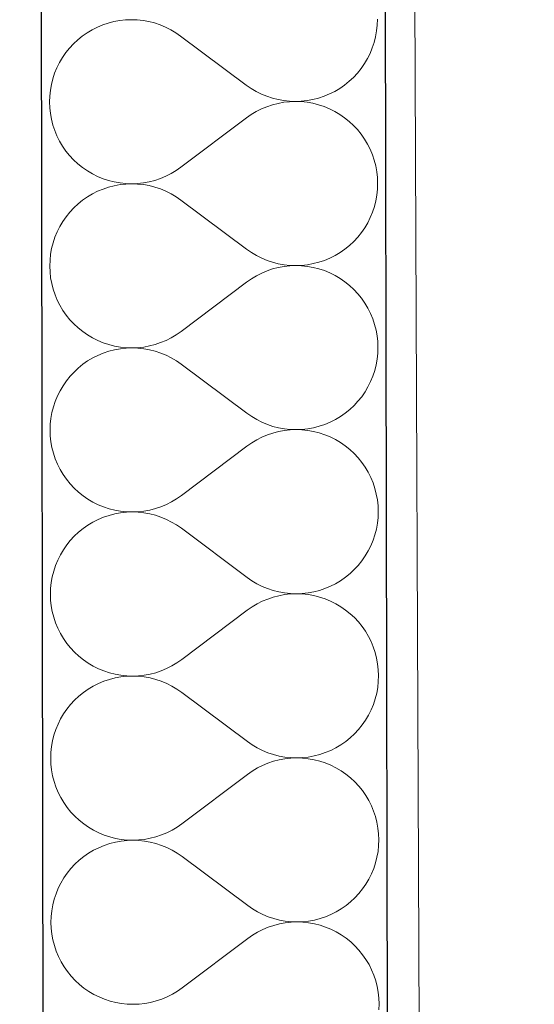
# Model space of a CAD drawing. Header units: millimetres. Extents: x -23738 to 4435, y -2716 to 20653.
# Tile 136 of 160: x -11148 to -10909, y 12742 to 13199. Entities that reach past the tile are written whole.
import ezdxf

# ---------------------------------------------------------------- set-up
doc = ezdxf.new("R2010")
doc.units = ezdxf.units.MM
doc.header["$MEASUREMENT"] = 0
doc.linetypes.add('Wipeout_Contour', pattern=[1000, 0, -1000])
for name, color, linetype in [('9._POHLED ZÁPADNÍ_2_Konstrukce - nosné', 7, 'Continuous'), ('9._POHLED ZÁPADNÍ_2_Nové_Konstrukce - nosné', 7, 'Continuous'), ('9._POHLED ZÁPADNÍ_2_Nové_Výplně - Povrchové', 7, 'Continuous'), ('9._POHLED ZÁPADNÍ_2_Nové_Výplně – Řezové', 7, 'Continuous'), ('9._POHLED ZÁPADNÍ_2_Výplně - Povrchové', 7, 'Continuous'), ('9._POHLED ZÁPADNÍ_2_VÝTAH VAR 1', 7, 'Continuous')]:
    doc.layers.add(name, color=color, linetype=linetype)

# ---------------------------------------------------------------- blocks, each defined once
blk = doc.blocks.new('*X21', base_point=(-24533.14, -6254.22))
at = {"layer": '9._POHLED ZÁPADNÍ_2_Nové_Výplně – Řezové', "color": 21, "linetype": 'Continuous', "lineweight": 20, "true_color": 0xffaaaa}
for p, q in [((-11106.93, 13197.84), (-11109.51, 13196.98)), ((-11104.29, 13198.52), (-11106.93, 13197.84)), ((-11101.61, 13199), (-11104.29, 13198.52)), ((-11098.91, 13199.3), (-11101.61, 13199)), ((-11096.19, 13199.4), (-11098.91, 13199.3)), ((-11093.47, 13199.3), (-11096.19, 13199.4)), ((-11090.77, 13199.02), (-11093.47, 13199.3)), ((-11088.09, 13198.54), (-11090.77, 13199.02)), ((-11085.45, 13197.87), (-11088.09, 13198.54)), ((-11082.87, 13197.01), (-11085.45, 13197.87)), ((-10982.02, 13196.88), (-10981.93, 13199.6)), ((-11116.79, 13193.32), (-11119.02, 13191.77)), ((-11114.45, 13194.71), (-11116.79, 13193.32)), ((-11112.02, 13195.93), (-11114.45, 13194.71)), ((-11109.51, 13196.98), (-11112.02, 13195.93)), ((-11080.35, 13195.97), (-11082.87, 13197.01)), ((-11077.92, 13194.75), (-11080.35, 13195.97)), ((-11075.58, 13193.37), (-11077.92, 13194.75)), ((-11073.34, 13191.82), (-11075.58, 13193.37)), ((-10982.79, 13191.5), (-10982.31, 13194.18)), ((-10982.31, 13194.18), (-10982.02, 13196.88)), ((-11121.14, 13190.06), (-11123.12, 13188.2)), ((-11119.02, 13191.77), (-11121.14, 13190.06)), ((-11042.83, 13169.02), (-11073.34, 13191.82)), ((-10984.31, 13186.28), (-10983.45, 13188.86)), ((-10983.45, 13188.86), (-10982.79, 13191.5)), ((-11126.68, 13184.09), (-11128.23, 13181.85)), ((-11124.97, 13186.21), (-11126.68, 13184.09)), ((-11123.12, 13188.2), (-11124.97, 13186.21)), ((-10985.35, 13183.76), (-10984.31, 13186.28)), ((-11129.61, 13179.51), (-11130.82, 13177.07)), ((-11128.23, 13181.85), (-11129.61, 13179.51)), ((-10987.94, 13178.99), (-10986.56, 13181.33)), ((-10986.56, 13181.33), (-10985.35, 13183.76)), ((-11130.82, 13177.07), (-11131.86, 13174.56)), ((-10991.2, 13174.63), (-10989.49, 13176.75)), ((-10989.49, 13176.75), (-10987.94, 13178.99)), ((-11132.72, 13171.97), (-11133.39, 13169.34)), ((-11131.86, 13174.56), (-11132.72, 13171.97)), ((-10997.15, 13169.07), (-10995.04, 13170.78)), ((-10995.04, 13170.78), (-10993.05, 13172.63)), ((-10993.05, 13172.63), (-10991.2, 13174.63)), ((-11133.86, 13166.66), (-11134.15, 13163.95)), ((-11133.39, 13169.34), (-11133.86, 13166.66)), ((-11042.83, 13169.02), (-11040.59, 13167.47)), ((-11040.59, 13167.47), (-11038.25, 13166.08)), ((-11038.25, 13166.08), (-11035.82, 13164.86)), ((-11004.15, 13164.9), (-11001.72, 13166.12)), ((-11001.72, 13166.12), (-10999.38, 13167.51)), ((-10999.38, 13167.51), (-10997.15, 13169.07)), ((-11134.15, 13163.95), (-11134.24, 13161.23)), ((-11134.24, 13161.23), (-11134.14, 13158.52)), ((-11035.82, 13164.86), (-11033.3, 13163.83)), ((-11033.3, 13163.83), (-11030.72, 13162.97)), ((-11030.72, 13162.97), (-11028.08, 13162.3)), ((-11028.08, 13162.3), (-11025.41, 13161.82)), ((-11025.41, 13161.82), (-11022.7, 13161.53)), ((-11022.7, 13161.33), (-11025.4, 13161.04)), ((-11022.7, 13161.53), (-11019.98, 13161.44)), ((-11019.98, 13161.44), (-11022.7, 13161.33)), ((-11019.98, 13161.44), (-11017.26, 13161.54)), ((-11017.26, 13161.35), (-11019.98, 13161.44)), ((-11017.26, 13161.54), (-11014.56, 13161.83)), ((-11014.56, 13161.06), (-11017.26, 13161.35)), ((-11014.56, 13161.83), (-11011.88, 13162.32)), ((-11011.88, 13162.32), (-11009.25, 13162.99)), ((-11009.25, 13162.99), (-11006.67, 13163.86)), ((-11006.67, 13163.86), (-11004.15, 13164.9)), ((-11134.14, 13158.52), (-11133.84, 13155.81)), ((-11038.23, 13156.73), (-11040.57, 13155.34)), ((-11035.8, 13157.95), (-11038.23, 13156.73)), ((-11033.29, 13159), (-11035.8, 13157.95)), ((-11030.71, 13159.87), (-11033.29, 13159)), ((-11028.08, 13160.55), (-11030.71, 13159.87)), ((-11025.4, 13161.04), (-11028.08, 13160.55)), ((-11011.88, 13160.59), (-11014.56, 13161.06)), ((-11009.24, 13159.92), (-11011.88, 13160.59)), ((-11006.66, 13159.07), (-11009.24, 13159.92)), ((-11004.14, 13158.03), (-11006.66, 13159.07)), ((-11001.71, 13156.82), (-11004.14, 13158.03)), ((-10999.36, 13155.43), (-11001.71, 13156.82)), ((-11133.84, 13155.81), (-11133.36, 13153.14)), ((-11133.36, 13153.14), (-11132.68, 13150.5)), ((-11042.8, 13153.78), (-11073.24, 13130.87)), ((-11040.57, 13155.34), (-11042.8, 13153.78)), ((-10997.13, 13153.89), (-10999.36, 13155.43)), ((-10995, 13152.19), (-10997.13, 13153.89)), ((-10993.01, 13150.34), (-10995, 13152.19)), ((-11132.68, 13150.5), (-11131.81, 13147.92)), ((-11131.81, 13147.92), (-11130.77, 13145.41)), ((-10991.15, 13148.35), (-10993.01, 13150.34)), ((-10989.44, 13146.23), (-10991.15, 13148.35)), ((-11130.77, 13145.41), (-11129.55, 13142.98)), ((-11129.55, 13142.98), (-11128.15, 13140.64)), ((-10987.88, 13144), (-10989.44, 13146.23)), ((-10986.49, 13141.67), (-10987.88, 13144)), ((-11128.15, 13140.64), (-11126.6, 13138.41)), ((-11126.6, 13138.41), (-11124.89, 13136.3)), ((-10985.27, 13139.24), (-10986.49, 13141.67)), ((-10984.22, 13136.72), (-10985.27, 13139.24)), ((-11124.89, 13136.3), (-11123.03, 13134.31)), ((-11123.03, 13134.31), (-11121.03, 13132.46)), ((-10983.36, 13134.14), (-10984.22, 13136.72)), ((-10982.68, 13131.51), (-10983.36, 13134.14)), ((-11121.03, 13132.46), (-11118.91, 13130.76)), ((-11118.91, 13130.76), (-11116.67, 13129.21)), ((-11116.67, 13129.21), (-11114.33, 13127.83)), ((-11077.8, 13127.91), (-11075.47, 13129.31)), ((-11075.47, 13129.31), (-11073.24, 13130.87)), ((-10982.19, 13128.83), (-10982.68, 13131.51)), ((-11114.33, 13127.83), (-11111.89, 13126.61)), ((-11111.89, 13126.61), (-11109.38, 13125.58)), ((-11109.38, 13125.58), (-11106.8, 13124.73)), ((-11106.8, 13124.73), (-11104.16, 13124.06)), ((-11087.96, 13124.1), (-11085.32, 13124.78)), ((-11085.32, 13124.78), (-11082.74, 13125.64)), ((-11082.74, 13125.64), (-11080.23, 13126.69)), ((-11080.23, 13126.69), (-11077.8, 13127.91)), ((-10981.9, 13126.13), (-10982.19, 13128.83)), ((-10981.79, 13123.41), (-10981.9, 13126.13)), ((-11109.37, 13120.79), (-11111.88, 13119.74)), ((-11106.79, 13121.65), (-11109.37, 13120.79)), ((-11104.16, 13122.33), (-11106.79, 13121.65)), ((-11104.16, 13124.06), (-11101.48, 13123.58)), ((-11101.48, 13122.81), (-11104.16, 13122.33)), ((-11101.48, 13123.58), (-11098.77, 13123.3)), ((-11098.77, 13123.11), (-11101.48, 13122.81)), ((-11098.77, 13123.3), (-11096.06, 13123.21)), ((-11096.06, 13123.21), (-11098.77, 13123.11)), ((-11096.06, 13123.21), (-11093.34, 13123.31)), ((-11093.34, 13123.11), (-11096.06, 13123.21)), ((-11093.34, 13123.31), (-11090.63, 13123.61)), ((-11090.63, 13122.83), (-11093.34, 13123.11)), ((-11090.63, 13123.61), (-11087.96, 13124.1)), ((-11087.95, 13122.35), (-11090.63, 13122.83)), ((-11085.32, 13121.68), (-11087.95, 13122.35)), ((-11082.73, 13120.82), (-11085.32, 13121.68)), ((-11080.22, 13119.78), (-11082.73, 13120.82)), ((-10982.17, 13117.99), (-10981.89, 13120.69)), ((-10981.89, 13120.69), (-10981.79, 13123.41)), ((-11118.88, 13115.58), (-11121, 13113.87)), ((-11116.65, 13117.13), (-11118.88, 13115.58)), ((-11114.31, 13118.52), (-11116.65, 13117.13)), ((-11111.88, 13119.74), (-11114.31, 13118.52)), ((-11077.79, 13118.56), (-11080.22, 13119.78)), ((-11075.44, 13117.18), (-11077.79, 13118.56)), ((-11073.21, 13115.63), (-11075.44, 13117.18)), ((-11042.69, 13092.83), (-11073.21, 13115.63)), ((-10982.65, 13115.31), (-10982.17, 13117.99)), ((-11122.99, 13112.01), (-11124.84, 13110.02)), ((-11121, 13113.87), (-11122.99, 13112.01)), ((-10984.17, 13110.09), (-10983.32, 13112.67)), ((-10983.32, 13112.67), (-10982.65, 13115.31)), ((-11126.54, 13107.9), (-11128.09, 13105.66)), ((-11124.84, 13110.02), (-11126.54, 13107.9)), ((-10986.43, 13105.14), (-10985.21, 13107.57)), ((-10985.21, 13107.57), (-10984.17, 13110.09)), ((-11129.48, 13103.32), (-11130.69, 13100.88)), ((-11128.09, 13105.66), (-11129.48, 13103.32)), ((-10989.36, 13100.56), (-10987.81, 13102.8)), ((-10987.81, 13102.8), (-10986.43, 13105.14)), ((-11131.73, 13098.37), (-11132.58, 13095.78)), ((-11130.69, 13100.88), (-11131.73, 13098.37)), ((-10992.91, 13096.44), (-10991.06, 13098.44)), ((-10991.06, 13098.44), (-10989.36, 13100.56)), ((-11133.25, 13093.15), (-11133.73, 13090.47)), ((-11132.58, 13095.78), (-11133.25, 13093.15)), ((-11042.69, 13092.83), (-11040.46, 13091.28)), ((-10999.25, 13091.32), (-10997.02, 13092.88)), ((-10997.02, 13092.88), (-10994.9, 13094.59)), ((-10994.9, 13094.59), (-10992.91, 13096.44)), ((-11133.73, 13090.47), (-11134.01, 13087.76)), ((-11040.46, 13091.28), (-11038.12, 13089.89)), ((-11038.12, 13089.89), (-11035.68, 13088.67)), ((-11035.68, 13088.67), (-11033.17, 13087.64)), ((-11006.53, 13087.67), (-11004.02, 13088.71)), ((-11004.02, 13088.71), (-11001.59, 13089.93)), ((-11001.59, 13089.93), (-10999.25, 13091.32)), ((-11134.01, 13087.76), (-11134.11, 13085.04)), ((-11134.11, 13085.04), (-11134.01, 13082.33)), ((-11033.17, 13087.64), (-11030.58, 13086.78)), ((-11030.58, 13083.68), (-11033.16, 13082.81)), ((-11030.58, 13086.78), (-11027.95, 13086.11)), ((-11027.94, 13084.36), (-11030.58, 13083.68)), ((-11027.95, 13086.11), (-11025.27, 13085.63)), ((-11025.27, 13084.85), (-11027.94, 13084.36)), ((-11025.27, 13085.63), (-11022.56, 13085.34)), ((-11022.56, 13085.14), (-11025.27, 13084.85)), ((-11022.56, 13085.34), (-11019.85, 13085.25)), ((-11019.85, 13085.25), (-11022.56, 13085.14)), ((-11019.85, 13085.25), (-11017.13, 13085.35)), ((-11017.13, 13085.16), (-11019.85, 13085.25)), ((-11017.13, 13085.35), (-11014.42, 13085.64)), ((-11014.42, 13084.87), (-11017.13, 13085.16)), ((-11014.42, 13085.64), (-11011.75, 13086.13)), ((-11011.74, 13084.4), (-11014.42, 13084.87)), ((-11011.75, 13086.13), (-11009.11, 13086.8)), ((-11009.11, 13083.73), (-11011.74, 13084.4)), ((-11009.11, 13086.8), (-11006.53, 13087.67)), ((-11006.52, 13082.88), (-11009.11, 13083.73)), ((-11134.01, 13082.33), (-11133.71, 13079.62)), ((-11133.71, 13079.62), (-11133.22, 13076.95)), ((-11040.43, 13079.15), (-11042.67, 13077.59)), ((-11038.1, 13080.54), (-11040.43, 13079.15)), ((-11035.67, 13081.76), (-11038.1, 13080.54)), ((-11033.16, 13082.81), (-11035.67, 13081.76)), ((-11004.01, 13081.84), (-11006.52, 13082.88)), ((-11001.57, 13080.63), (-11004.01, 13081.84)), ((-10999.23, 13079.24), (-11001.57, 13080.63)), ((-10996.99, 13077.7), (-10999.23, 13079.24)), ((-11133.22, 13076.95), (-11132.54, 13074.31)), ((-11132.54, 13074.31), (-11131.68, 13071.73)), ((-11042.67, 13077.59), (-11073.1, 13054.68)), ((-10994.87, 13076), (-10996.99, 13077.7)), ((-10992.87, 13074.15), (-10994.87, 13076)), ((-11131.68, 13071.73), (-11130.63, 13069.22)), ((-10991.02, 13072.16), (-10992.87, 13074.15)), ((-10989.3, 13070.04), (-10991.02, 13072.16)), ((-10987.75, 13067.81), (-10989.3, 13070.04)), ((-11130.63, 13069.22), (-11129.41, 13066.79)), ((-11129.41, 13066.79), (-11128.02, 13064.45)), ((-10986.35, 13065.48), (-10987.75, 13067.81)), ((-10985.13, 13063.04), (-10986.35, 13065.48)), ((-11128.02, 13064.45), (-11126.46, 13062.22)), ((-11126.46, 13062.22), (-11124.75, 13060.11)), ((-10984.09, 13060.53), (-10985.13, 13063.04)), ((-11124.75, 13060.11), (-11122.89, 13058.12)), ((-11122.89, 13058.12), (-11120.9, 13056.27)), ((-11120.9, 13056.27), (-11118.78, 13054.57)), ((-10983.22, 13057.95), (-10984.09, 13060.53)), ((-10982.54, 13055.32), (-10983.22, 13057.95)), ((-11118.78, 13054.57), (-11116.54, 13053.02)), ((-11116.54, 13053.02), (-11114.2, 13051.64)), ((-11114.2, 13051.64), (-11111.76, 13050.42)), ((-11080.1, 13050.5), (-11077.67, 13051.72)), ((-11077.67, 13051.72), (-11075.33, 13053.12)), ((-11075.33, 13053.12), (-11073.1, 13054.68)), ((-10982.06, 13052.64), (-10982.54, 13055.32)), ((-10981.76, 13049.94), (-10982.06, 13052.64)), ((-11111.76, 13050.42), (-11109.24, 13049.39)), ((-11109.24, 13049.39), (-11106.66, 13048.54)), ((-11106.66, 13048.54), (-11104.02, 13047.87)), ((-11104.02, 13047.87), (-11101.34, 13047.39)), ((-11101.34, 13047.39), (-11098.64, 13047.11)), ((-11098.64, 13046.92), (-11101.34, 13046.62)), ((-11098.64, 13047.11), (-11095.92, 13047.02)), ((-11095.92, 13047.02), (-11098.64, 13046.92)), ((-11095.92, 13047.02), (-11093.2, 13047.12)), ((-11093.2, 13046.92), (-11095.92, 13047.02)), ((-11093.2, 13047.12), (-11090.5, 13047.42)), ((-11090.5, 13046.64), (-11093.2, 13046.92)), ((-11090.5, 13047.42), (-11087.82, 13047.91)), ((-11087.82, 13047.91), (-11085.19, 13048.59)), ((-11085.19, 13048.59), (-11082.61, 13049.45)), ((-11082.61, 13049.45), (-11080.1, 13050.5)), ((-10981.66, 13047.22), (-10981.76, 13049.94)), ((-10981.75, 13044.5), (-10981.66, 13047.22)), ((-11114.18, 13042.33), (-11116.52, 13040.94)), ((-11111.75, 13043.55), (-11114.18, 13042.33)), ((-11109.24, 13044.6), (-11111.75, 13043.55)), ((-11106.66, 13045.46), (-11109.24, 13044.6)), ((-11104.02, 13046.14), (-11106.66, 13045.46)), ((-11101.34, 13046.62), (-11104.02, 13046.14)), ((-11087.82, 13046.15), (-11090.5, 13046.64)), ((-11085.18, 13045.48), (-11087.82, 13046.15)), ((-11082.6, 13044.63), (-11085.18, 13045.48)), ((-11080.08, 13043.59), (-11082.6, 13044.63)), ((-11077.65, 13042.37), (-11080.08, 13043.59)), ((-11075.31, 13040.99), (-11077.65, 13042.37)), ((-10982.04, 13041.8), (-10981.75, 13044.5)), ((-11118.75, 13039.39), (-11120.86, 13037.68)), ((-11116.52, 13040.94), (-11118.75, 13039.39)), ((-11073.07, 13039.44), (-11075.31, 13040.99)), ((-11042.56, 13016.64), (-11073.07, 13039.44)), ((-10983.18, 13036.48), (-10982.52, 13039.12)), ((-10982.52, 13039.12), (-10982.04, 13041.8)), ((-11124.7, 13033.83), (-11126.41, 13031.71)), ((-11122.85, 13035.82), (-11124.7, 13033.83)), ((-11120.86, 13037.68), (-11122.85, 13035.82)), ((-10985.08, 13031.38), (-10984.04, 13033.9)), ((-10984.04, 13033.9), (-10983.18, 13036.48)), ((-11127.96, 13029.47), (-11129.34, 13027.13)), ((-11126.41, 13031.71), (-11127.96, 13029.47)), ((-10987.67, 13026.61), (-10986.29, 13028.95)), ((-10986.29, 13028.95), (-10985.08, 13031.38)), ((-11130.55, 13024.69), (-11131.59, 13022.18)), ((-11129.34, 13027.13), (-11130.55, 13024.69)), ((-10990.93, 13022.25), (-10989.22, 13024.37)), ((-10989.22, 13024.37), (-10987.67, 13026.61)), ((-11132.45, 13019.59), (-11133.12, 13016.96)), ((-11131.59, 13022.18), (-11132.45, 13019.59)), ((-10994.77, 13018.4), (-10992.78, 13020.25)), ((-10992.78, 13020.25), (-10990.93, 13022.25)), ((-11133.12, 13016.96), (-11133.59, 13014.28)), ((-11042.56, 13016.64), (-11040.32, 13015.09)), ((-11040.32, 13015.09), (-11037.98, 13013.7)), ((-11001.45, 13013.74), (-10999.11, 13015.13)), ((-10999.11, 13015.13), (-10996.88, 13016.69)), ((-10996.88, 13016.69), (-10994.77, 13018.4)), ((-11133.88, 13011.57), (-11133.97, 13008.85)), ((-11133.59, 13014.28), (-11133.88, 13011.57)), ((-11037.98, 13013.7), (-11035.55, 13012.48)), ((-11035.55, 13012.48), (-11033.03, 13011.45)), ((-11033.03, 13011.45), (-11030.45, 13010.59)), ((-11030.45, 13010.59), (-11027.81, 13009.92)), ((-11011.61, 13009.94), (-11008.98, 13010.61)), ((-11008.98, 13010.61), (-11006.4, 13011.48)), ((-11006.4, 13011.48), (-11003.88, 13012.52)), ((-11003.88, 13012.52), (-11001.45, 13013.74)), ((-11133.97, 13008.85), (-11133.87, 13006.14)), ((-11133.87, 13006.14), (-11133.57, 13003.43)), ((-11033.02, 13006.62), (-11035.53, 13005.57)), ((-11030.44, 13007.49), (-11033.02, 13006.62)), ((-11027.81, 13008.17), (-11030.44, 13007.49)), ((-11027.81, 13009.92), (-11025.14, 13009.44)), ((-11025.13, 13008.66), (-11027.81, 13008.17)), ((-11025.14, 13009.44), (-11022.43, 13009.15)), ((-11022.43, 13008.95), (-11025.13, 13008.66)), ((-11022.43, 13009.15), (-11019.71, 13009.06)), ((-11019.71, 13009.06), (-11022.43, 13008.95)), ((-11019.71, 13009.06), (-11016.99, 13009.16)), ((-11016.99, 13008.97), (-11019.71, 13009.06)), ((-11016.99, 13009.16), (-11014.29, 13009.45)), ((-11014.29, 13008.68), (-11016.99, 13008.97)), ((-11014.29, 13009.45), (-11011.61, 13009.94)), ((-11011.61, 13008.21), (-11014.29, 13008.68)), ((-11008.97, 13007.54), (-11011.61, 13008.21)), ((-11006.39, 13006.69), (-11008.97, 13007.54)), ((-11003.87, 13005.65), (-11006.39, 13006.69)), ((-11133.57, 13003.43), (-11133.09, 13000.75)), ((-11042.53, 13001.4), (-11072.97, 12978.49)), ((-11040.3, 13002.95), (-11042.53, 13001.4)), ((-11037.96, 13004.35), (-11040.3, 13002.95)), ((-11035.53, 13005.57), (-11037.96, 13004.35)), ((-11001.44, 13004.44), (-11003.87, 13005.65)), ((-10999.09, 13003.05), (-11001.44, 13004.44)), ((-10996.86, 13001.51), (-10999.09, 13003.05)), ((-10994.73, 12999.8), (-10996.86, 13001.51)), ((-11133.09, 13000.75), (-11132.41, 12998.12)), ((-11132.41, 12998.12), (-11131.54, 12995.54)), ((-10992.74, 12997.96), (-10994.73, 12999.8)), ((-10990.88, 12995.97), (-10992.74, 12997.96)), ((-11131.54, 12995.54), (-11130.5, 12993.03)), ((-11130.5, 12993.03), (-11129.28, 12990.6)), ((-10989.17, 12993.85), (-10990.88, 12995.97)), ((-10987.61, 12991.62), (-10989.17, 12993.85)), ((-11129.28, 12990.6), (-11127.88, 12988.26)), ((-11127.88, 12988.26), (-11126.33, 12986.03)), ((-10986.22, 12989.28), (-10987.61, 12991.62)), ((-10985, 12986.85), (-10986.22, 12989.28)), ((-11126.33, 12986.03), (-11124.62, 12983.92)), ((-11124.62, 12983.92), (-11122.76, 12981.93)), ((-10983.95, 12984.34), (-10985, 12986.85)), ((-10983.09, 12981.76), (-10983.95, 12984.34)), ((-11122.76, 12981.93), (-11120.76, 12980.08)), ((-11120.76, 12980.08), (-11118.64, 12978.38)), ((-11118.64, 12978.38), (-11116.4, 12976.83)), ((-11075.2, 12976.93), (-11072.97, 12978.49)), ((-10982.41, 12979.13), (-10983.09, 12981.76)), ((-10981.92, 12976.45), (-10982.41, 12979.13)), ((-11116.4, 12976.83), (-11114.06, 12975.45)), ((-11114.06, 12975.45), (-11111.62, 12974.23)), ((-11111.62, 12974.23), (-11109.11, 12973.2)), ((-11082.47, 12973.26), (-11079.96, 12974.31)), ((-11079.96, 12974.31), (-11077.53, 12975.53)), ((-11077.53, 12975.53), (-11075.2, 12976.93)), ((-10981.63, 12973.75), (-10981.92, 12976.45)), ((-10981.52, 12971.03), (-10981.63, 12973.75)), ((-11109.11, 12973.2), (-11106.53, 12972.35)), ((-11106.52, 12969.27), (-11109.1, 12968.41)), ((-11106.53, 12972.35), (-11103.89, 12971.68)), ((-11103.88, 12969.95), (-11106.52, 12969.27)), ((-11103.89, 12971.68), (-11101.21, 12971.2)), ((-11101.21, 12970.43), (-11103.88, 12969.95)), ((-11101.21, 12971.2), (-11098.5, 12970.92)), ((-11098.5, 12970.73), (-11101.21, 12970.43)), ((-11098.5, 12970.92), (-11095.78, 12970.83)), ((-11095.78, 12970.83), (-11098.5, 12970.73)), ((-11095.78, 12970.83), (-11093.07, 12970.93)), ((-11093.07, 12970.73), (-11095.78, 12970.83)), ((-11093.07, 12970.93), (-11090.36, 12971.23)), ((-11090.36, 12970.44), (-11093.07, 12970.73)), ((-11090.36, 12971.23), (-11087.69, 12971.72)), ((-11087.68, 12969.96), (-11090.36, 12970.44)), ((-11087.69, 12971.72), (-11085.05, 12972.4)), ((-11085.05, 12969.29), (-11087.68, 12969.96)), ((-11085.05, 12972.4), (-11082.47, 12973.26)), ((-11082.46, 12968.44), (-11085.05, 12969.29)), ((-10981.62, 12968.31), (-10981.52, 12971.03)), ((-11116.38, 12964.75), (-11118.61, 12963.2)), ((-11114.04, 12966.14), (-11116.38, 12964.75)), ((-11111.61, 12967.36), (-11114.04, 12966.14)), ((-11109.1, 12968.41), (-11111.61, 12967.36)), ((-11079.95, 12967.4), (-11082.46, 12968.44)), ((-11077.52, 12966.18), (-11079.95, 12967.4)), ((-11075.17, 12964.8), (-11077.52, 12966.18)), ((-11072.94, 12963.25), (-11075.17, 12964.8)), ((-10982.38, 12962.93), (-10981.9, 12965.6)), ((-10981.9, 12965.6), (-10981.62, 12968.31)), ((-11120.73, 12961.49), (-11122.72, 12959.63)), ((-11118.61, 12963.2), (-11120.73, 12961.49)), ((-11042.42, 12940.44), (-11072.94, 12963.25)), ((-10983.9, 12957.71), (-10983.05, 12960.29)), ((-10983.05, 12960.29), (-10982.38, 12962.93)), ((-11126.27, 12955.51), (-11127.82, 12953.28)), ((-11124.57, 12957.64), (-11126.27, 12955.51)), ((-11122.72, 12959.63), (-11124.57, 12957.64)), ((-10984.94, 12955.19), (-10983.9, 12957.71)), ((-11129.21, 12950.94), (-11130.42, 12948.5)), ((-11127.82, 12953.28), (-11129.21, 12950.94)), ((-10987.54, 12950.42), (-10986.16, 12952.76)), ((-10986.16, 12952.76), (-10984.94, 12955.19)), ((-11130.42, 12948.5), (-11131.46, 12945.99)), ((-10990.79, 12946.06), (-10989.09, 12948.18)), ((-10989.09, 12948.18), (-10987.54, 12950.42)), ((-11132.31, 12943.4), (-11132.98, 12940.77)), ((-11131.46, 12945.99), (-11132.31, 12943.4)), ((-10996.75, 12940.5), (-10994.63, 12942.21)), ((-10994.63, 12942.21), (-10992.64, 12944.06)), ((-10992.64, 12944.06), (-10990.79, 12946.06)), ((-11133.46, 12938.09), (-11133.74, 12935.38)), ((-11132.98, 12940.77), (-11133.46, 12938.09)), ((-11042.42, 12940.44), (-11040.19, 12938.9)), ((-11040.19, 12938.9), (-11037.85, 12937.51)), ((-11037.85, 12937.51), (-11035.41, 12936.29)), ((-11003.75, 12936.33), (-11001.32, 12937.55)), ((-11001.32, 12937.55), (-10998.98, 12938.94)), ((-10998.98, 12938.94), (-10996.75, 12940.5)), ((-11133.74, 12935.38), (-11133.84, 12932.66)), ((-11133.84, 12932.66), (-11133.74, 12929.95)), ((-11035.41, 12936.29), (-11032.9, 12935.26)), ((-11032.9, 12935.26), (-11030.31, 12934.4)), ((-11030.31, 12934.4), (-11027.68, 12933.73)), ((-11027.68, 12933.73), (-11025, 12933.25)), ((-11025, 12933.25), (-11022.29, 12932.96)), ((-11022.29, 12932.76), (-11025, 12932.47)), ((-11022.29, 12932.96), (-11019.58, 12932.87)), ((-11019.58, 12932.87), (-11022.29, 12932.76)), ((-11019.58, 12932.87), (-11016.86, 12932.97)), ((-11016.86, 12932.78), (-11019.58, 12932.87)), ((-11016.86, 12932.97), (-11014.15, 12933.26)), ((-11014.15, 12932.49), (-11016.86, 12932.78)), ((-11014.15, 12933.26), (-11011.48, 12933.75)), ((-11011.48, 12933.75), (-11008.84, 12934.42)), ((-11008.84, 12934.42), (-11006.26, 12935.29)), ((-11006.26, 12935.29), (-11003.75, 12936.33)), ((-11133.74, 12929.95), (-11133.44, 12927.24)), ((-11037.83, 12928.16), (-11040.16, 12926.76)), ((-11035.4, 12929.38), (-11037.83, 12928.16)), ((-11032.89, 12930.43), (-11035.4, 12929.38)), ((-11030.31, 12931.3), (-11032.89, 12930.43)), ((-11027.67, 12931.98), (-11030.31, 12931.3)), ((-11025, 12932.47), (-11027.67, 12931.98)), ((-11011.47, 12932.01), (-11014.15, 12932.49)), ((-11008.84, 12931.35), (-11011.47, 12932.01)), ((-11006.25, 12930.49), (-11008.84, 12931.35)), ((-11003.74, 12929.46), (-11006.25, 12930.49)), ((-11001.3, 12928.25), (-11003.74, 12929.46)), ((-10998.96, 12926.86), (-11001.3, 12928.25)), ((-11133.44, 12927.24), (-11132.95, 12924.56)), ((-11132.95, 12924.56), (-11132.27, 12921.93)), ((-11042.4, 12925.21), (-11072.83, 12902.3)), ((-11040.16, 12926.76), (-11042.4, 12925.21)), ((-10996.72, 12925.32), (-10998.96, 12926.86)), ((-10994.6, 12923.61), (-10996.72, 12925.32)), ((-10992.6, 12921.77), (-10994.6, 12923.61)), ((-11132.27, 12921.93), (-11131.41, 12919.35)), ((-11131.41, 12919.35), (-11130.36, 12916.84)), ((-10990.75, 12919.78), (-10992.6, 12921.77)), ((-10989.03, 12917.66), (-10990.75, 12919.78)), ((-11130.36, 12916.84), (-11129.14, 12914.41)), ((-11129.14, 12914.41), (-11127.75, 12912.07)), ((-10987.48, 12915.43), (-10989.03, 12917.66)), ((-10986.08, 12913.09), (-10987.48, 12915.43)), ((-11127.75, 12912.07), (-11126.19, 12909.84)), ((-11126.19, 12909.84), (-11124.48, 12907.72)), ((-10984.86, 12910.66), (-10986.08, 12913.09)), ((-10983.82, 12908.15), (-10984.86, 12910.66)), ((-11124.48, 12907.72), (-11122.62, 12905.74)), ((-11122.62, 12905.74), (-11120.63, 12903.89)), ((-10982.95, 12905.57), (-10983.82, 12908.15)), ((-10982.27, 12902.94), (-10982.95, 12905.57)), ((-11120.63, 12903.89), (-11118.51, 12902.19)), ((-11118.51, 12902.19), (-11116.27, 12900.64)), ((-11116.27, 12900.64), (-11113.93, 12899.26)), ((-11077.4, 12899.34), (-11075.06, 12900.74)), ((-11075.06, 12900.74), (-11072.83, 12902.3)), ((-10981.79, 12900.26), (-10982.27, 12902.94)), ((-11113.93, 12899.26), (-11111.49, 12898.04)), ((-11111.49, 12898.04), (-11108.97, 12897.01)), ((-11108.97, 12897.01), (-11106.39, 12896.15)), ((-11106.39, 12896.15), (-11103.75, 12895.49)), ((-11087.55, 12895.53), (-11084.92, 12896.21)), ((-11084.92, 12896.21), (-11082.34, 12897.07)), ((-11082.34, 12897.07), (-11079.83, 12898.12)), ((-11079.83, 12898.12), (-11077.4, 12899.34)), ((-10981.49, 12897.56), (-10981.79, 12900.26)), ((-10981.39, 12894.84), (-10981.49, 12897.56)), ((-11108.97, 12892.22), (-11111.48, 12891.17)), ((-11106.39, 12893.08), (-11108.97, 12892.22)), ((-11103.75, 12893.76), (-11106.39, 12893.08)), ((-11103.75, 12895.49), (-11101.07, 12895.01)), ((-11101.07, 12894.24), (-11103.75, 12893.76)), ((-11101.07, 12895.01), (-11098.37, 12894.73)), ((-11098.37, 12894.54), (-11101.07, 12894.24)), ((-11098.37, 12894.73), (-11095.65, 12894.64)), ((-11095.65, 12894.64), (-11098.37, 12894.54)), ((-11095.65, 12894.64), (-11092.93, 12894.74)), ((-11092.93, 12894.54), (-11095.65, 12894.64)), ((-11092.93, 12894.74), (-11090.23, 12895.04)), ((-11090.23, 12894.25), (-11092.93, 12894.54)), ((-11090.23, 12895.04), (-11087.55, 12895.53)), ((-11087.55, 12893.77), (-11090.23, 12894.25)), ((-11084.91, 12893.1), (-11087.55, 12893.77)), ((-11082.33, 12892.25), (-11084.91, 12893.1)), ((-11079.81, 12891.21), (-11082.33, 12892.25)), ((-10981.77, 12889.41), (-10981.48, 12892.12)), ((-10981.48, 12892.12), (-10981.39, 12894.84)), ((-11118.48, 12887.01), (-11120.59, 12885.3)), ((-11116.25, 12888.56), (-11118.48, 12887.01)), ((-11113.91, 12889.95), (-11116.25, 12888.56)), ((-11111.48, 12891.17), (-11113.91, 12889.95)), ((-11077.38, 12889.99), (-11079.81, 12891.21)), ((-11075.04, 12888.61), (-11077.38, 12889.99)), ((-11072.8, 12887.06), (-11075.04, 12888.61)), ((-11042.29, 12864.25), (-11072.8, 12887.06)), ((-10982.25, 12886.74), (-10981.77, 12889.41)), ((-11122.58, 12883.44), (-11124.43, 12881.45)), ((-11120.59, 12885.3), (-11122.58, 12883.44)), ((-10983.77, 12881.52), (-10982.91, 12884.1)), ((-10982.91, 12884.1), (-10982.25, 12886.74)), ((-11126.14, 12879.32), (-11127.69, 12877.09)), ((-11124.43, 12881.45), (-11126.14, 12879.32)), ((-10986.02, 12876.57), (-10984.81, 12879)), ((-10984.81, 12879), (-10983.77, 12881.52)), ((-11129.07, 12874.75), (-11130.28, 12872.31)), ((-11127.69, 12877.09), (-11129.07, 12874.75)), ((-10988.95, 12871.99), (-10987.4, 12874.22)), ((-10987.4, 12874.22), (-10986.02, 12876.57)), ((-11131.32, 12869.8), (-11132.18, 12867.21)), ((-11130.28, 12872.31), (-11131.32, 12869.8)), ((-10992.51, 12867.87), (-10990.66, 12869.87)), ((-10990.66, 12869.87), (-10988.95, 12871.99)), ((-11132.84, 12864.58), (-11133.32, 12861.9)), ((-11132.18, 12867.21), (-11132.84, 12864.58)), ((-11042.29, 12864.25), (-11040.05, 12862.71)), ((-10998.84, 12862.75), (-10996.61, 12864.31)), ((-10996.61, 12864.31), (-10994.5, 12866.02)), ((-10994.5, 12866.02), (-10992.51, 12867.87)), ((-11133.32, 12861.9), (-11133.61, 12859.19)), ((-11040.05, 12862.71), (-11037.71, 12861.32)), ((-11037.71, 12861.32), (-11035.28, 12860.1)), ((-11035.28, 12860.1), (-11032.76, 12859.06)), ((-11006.13, 12859.1), (-11003.61, 12860.14)), ((-11003.61, 12860.14), (-11001.18, 12861.36)), ((-11001.18, 12861.36), (-10998.84, 12862.75)), ((-11133.61, 12859.19), (-11133.7, 12856.47)), ((-11133.7, 12856.47), (-11133.6, 12853.75)), ((-11032.76, 12859.06), (-11030.18, 12858.21)), ((-11030.17, 12855.11), (-11032.75, 12854.24)), ((-11030.18, 12858.21), (-11027.54, 12857.54)), ((-11027.54, 12855.79), (-11030.17, 12855.11)), ((-11027.54, 12857.54), (-11024.86, 12857.06)), ((-11024.86, 12856.27), (-11027.54, 12855.79)), ((-11024.86, 12857.06), (-11022.16, 12856.77)), ((-11022.16, 12856.57), (-11024.86, 12856.27)), ((-11022.16, 12856.77), (-11019.44, 12856.68)), ((-11019.44, 12856.68), (-11022.16, 12856.57)), ((-11019.44, 12856.68), (-11016.72, 12856.78)), ((-11016.72, 12856.59), (-11019.44, 12856.68)), ((-11016.72, 12856.78), (-11014.02, 12857.07)), ((-11014.02, 12856.3), (-11016.72, 12856.59)), ((-11014.02, 12857.07), (-11011.34, 12857.56)), ((-11011.34, 12855.82), (-11014.02, 12856.3)), ((-11011.34, 12857.56), (-11008.71, 12858.23)), ((-11008.7, 12855.16), (-11011.34, 12855.82)), ((-11008.71, 12858.23), (-11006.13, 12859.1)), ((-11006.12, 12854.3), (-11008.7, 12855.16)), ((-11133.6, 12853.75), (-11133.3, 12851.05)), ((-11133.3, 12851.05), (-11132.82, 12848.37)), ((-11040.03, 12850.57), (-11042.26, 12849.02)), ((-11037.69, 12851.97), (-11040.03, 12850.57)), ((-11035.26, 12853.19), (-11037.69, 12851.97)), ((-11032.75, 12854.24), (-11035.26, 12853.19)), ((-11003.6, 12853.27), (-11006.12, 12854.3)), ((-11001.17, 12852.06), (-11003.6, 12853.27)), ((-10998.82, 12850.67), (-11001.17, 12852.06)), ((-10996.58, 12849.13), (-10998.82, 12850.67)), ((-11132.82, 12848.37), (-11132.14, 12845.74)), ((-11132.14, 12845.74), (-11131.27, 12843.16)), ((-11042.26, 12849.02), (-11072.7, 12826.11)), ((-10994.46, 12847.42), (-10996.58, 12849.13)), ((-10992.47, 12845.57), (-10994.46, 12847.42)), ((-11131.27, 12843.16), (-11130.23, 12840.65)), ((-10990.61, 12843.59), (-10992.47, 12845.57)), ((-10988.9, 12841.47), (-10990.61, 12843.59)), ((-10987.34, 12839.24), (-10988.9, 12841.47)), ((-11130.23, 12840.65), (-11129.01, 12838.22)), ((-11129.01, 12838.22), (-11127.61, 12835.88)), ((-10985.95, 12836.9), (-10987.34, 12839.24)), ((-10984.73, 12834.47), (-10985.95, 12836.9)), ((-11127.61, 12835.88), (-11126.06, 12833.65)), ((-11126.06, 12833.65), (-11124.35, 12831.53)), ((-10983.68, 12831.96), (-10984.73, 12834.47)), ((-11124.35, 12831.53), (-11122.49, 12829.55)), ((-11122.49, 12829.55), (-11120.49, 12827.7)), ((-11120.49, 12827.7), (-11118.37, 12826)), ((-10982.82, 12829.38), (-10983.68, 12831.96)), ((-10982.14, 12826.75), (-10982.82, 12829.38)), ((-11118.37, 12826), (-11116.13, 12824.45)), ((-11116.13, 12824.45), (-11113.79, 12823.07)), ((-11113.79, 12823.07), (-11111.35, 12821.85)), ((-11079.69, 12821.93), (-11077.26, 12823.15)), ((-11077.26, 12823.15), (-11074.93, 12824.55)), ((-11074.93, 12824.55), (-11072.7, 12826.11)), ((-10981.65, 12824.07), (-10982.14, 12826.75)), ((-10981.36, 12821.37), (-10981.65, 12824.07)), ((-11111.35, 12821.85), (-11108.84, 12820.82)), ((-11108.84, 12820.82), (-11106.26, 12819.96)), ((-11106.26, 12819.96), (-11103.62, 12819.3)), ((-11103.62, 12819.3), (-11100.94, 12818.82)), ((-11100.94, 12818.82), (-11098.23, 12818.54)), ((-11098.23, 12818.35), (-11100.94, 12818.05)), ((-11098.23, 12818.54), (-11095.51, 12818.45)), ((-11095.51, 12818.45), (-11098.23, 12818.35)), ((-11095.51, 12818.45), (-11092.8, 12818.55)), ((-11092.8, 12818.35), (-11095.51, 12818.45)), ((-11092.8, 12818.55), (-11090.09, 12818.85)), ((-11090.09, 12818.06), (-11092.8, 12818.35)), ((-11090.09, 12818.85), (-11087.42, 12819.34)), ((-11087.42, 12819.34), (-11084.78, 12820.02)), ((-11084.78, 12820.02), (-11082.2, 12820.88)), ((-11082.2, 12820.88), (-11079.69, 12821.93)), ((-10981.25, 12818.65), (-10981.36, 12821.37)), ((-10981.35, 12815.93), (-10981.25, 12818.65)), ((-11113.77, 12813.76), (-11116.11, 12812.37)), ((-11111.34, 12814.98), (-11113.77, 12813.76)), ((-11108.83, 12816.03), (-11111.34, 12814.98)), ((-11106.25, 12816.89), (-11108.83, 12816.03)), ((-11103.61, 12817.57), (-11106.25, 12816.89)), ((-11100.94, 12818.05), (-11103.61, 12817.57)), ((-11087.41, 12817.58), (-11090.09, 12818.06)), ((-11084.78, 12816.91), (-11087.41, 12817.58)), ((-11082.19, 12816.06), (-11084.78, 12816.91)), ((-11079.68, 12815.02), (-11082.19, 12816.06)), ((-11077.25, 12813.8), (-11079.68, 12815.02)), ((-11074.9, 12812.42), (-11077.25, 12813.8)), ((-10981.63, 12813.22), (-10981.35, 12815.93)), ((-11118.34, 12810.82), (-11120.46, 12809.11)), ((-11116.11, 12812.37), (-11118.34, 12810.82)), ((-11072.67, 12810.87), (-11074.9, 12812.42)), ((-11042.15, 12788.06), (-11072.67, 12810.87)), ((-10982.78, 12807.91), (-10982.11, 12810.55)), ((-10982.11, 12810.55), (-10981.63, 12813.22)), ((-11124.3, 12805.26), (-11126, 12803.13)), ((-11122.45, 12807.25), (-11124.3, 12805.26)), ((-11120.46, 12809.11), (-11122.45, 12807.25)), ((-10984.67, 12802.81), (-10983.63, 12805.33)), ((-10983.63, 12805.33), (-10982.78, 12807.91)), ((-11127.55, 12800.9), (-11128.94, 12798.56)), ((-11126, 12803.13), (-11127.55, 12800.9)), ((-10987.27, 12798.03), (-10985.88, 12800.38)), ((-10985.88, 12800.38), (-10984.67, 12802.81)), ((-11130.15, 12796.12), (-11131.19, 12793.61)), ((-11128.94, 12798.56), (-11130.15, 12796.12)), ((-10990.52, 12793.68), (-10988.82, 12795.8)), ((-10988.82, 12795.8), (-10987.27, 12798.03)), ((-11132.04, 12791.02), (-11132.71, 12788.39)), ((-11131.19, 12793.61), (-11132.04, 12791.02)), ((-10994.36, 12789.83), (-10992.37, 12791.68)), ((-10992.37, 12791.68), (-10990.52, 12793.68)), ((-11132.71, 12788.39), (-11133.19, 12785.71)), ((-11042.15, 12788.06), (-11039.92, 12786.51)), ((-11039.92, 12786.51), (-11037.57, 12785.13)), ((-11001.05, 12785.17), (-10998.71, 12786.56)), ((-10998.71, 12786.56), (-10996.48, 12788.12)), ((-10996.48, 12788.12), (-10994.36, 12789.83)), ((-11133.47, 12783), (-11133.57, 12780.28)), ((-11133.19, 12785.71), (-11133.47, 12783)), ((-11037.57, 12785.13), (-11035.14, 12783.91)), ((-11035.14, 12783.91), (-11032.63, 12782.87)), ((-11032.63, 12782.87), (-11030.04, 12782.02)), ((-11030.04, 12782.02), (-11027.41, 12781.35)), ((-11011.21, 12781.37), (-11008.57, 12782.04)), ((-11008.57, 12782.04), (-11005.99, 12782.9)), ((-11005.99, 12782.9), (-11003.48, 12783.95)), ((-11003.48, 12783.95), (-11001.05, 12785.17)), ((-11133.57, 12780.28), (-11133.46, 12777.56)), ((-11133.46, 12777.56), (-11133.17, 12774.86)), ((-11032.62, 12778.05), (-11035.13, 12777)), ((-11030.04, 12778.92), (-11032.62, 12778.05)), ((-11027.4, 12779.59), (-11030.04, 12778.92)), ((-11027.41, 12781.35), (-11024.73, 12780.87)), ((-11024.73, 12780.08), (-11027.4, 12779.59)), ((-11024.73, 12780.87), (-11022.02, 12780.58)), ((-11022.02, 12780.38), (-11024.73, 12780.08)), ((-11022.02, 12780.58), (-11019.31, 12780.49)), ((-11019.31, 12780.49), (-11022.02, 12780.38)), ((-11019.31, 12780.49), (-11016.59, 12780.59)), ((-11016.59, 12780.4), (-11019.31, 12780.49)), ((-11016.59, 12780.59), (-11013.88, 12780.88)), ((-11013.88, 12780.11), (-11016.59, 12780.4)), ((-11013.88, 12780.88), (-11011.21, 12781.37)), ((-11011.2, 12779.63), (-11013.88, 12780.11)), ((-11008.57, 12778.97), (-11011.2, 12779.63)), ((-11005.98, 12778.11), (-11008.57, 12778.97)), ((-11003.47, 12777.08), (-11005.98, 12778.11)), ((-11133.17, 12774.86), (-11132.68, 12772.18)), ((-11042.12, 12772.83), (-11072.56, 12749.92)), ((-11039.89, 12774.38), (-11042.12, 12772.83)), ((-11037.56, 12775.78), (-11039.89, 12774.38)), ((-11035.13, 12777), (-11037.56, 12775.78)), ((-11001.03, 12775.87), (-11003.47, 12777.08)), ((-10998.69, 12774.48), (-11001.03, 12775.87)), ((-10996.45, 12772.94), (-10998.69, 12774.48)), ((-10994.33, 12771.23), (-10996.45, 12772.94)), ((-11132.68, 12772.18), (-11132, 12769.55)), ((-11132, 12769.55), (-11131.14, 12766.97)), ((-10992.33, 12769.38), (-10994.33, 12771.23)), ((-10990.47, 12767.4), (-10992.33, 12769.38)), ((-11131.14, 12766.97), (-11130.09, 12764.46)), ((-11130.09, 12764.46), (-11128.87, 12762.03)), ((-10988.76, 12765.28), (-10990.47, 12767.4)), ((-10987.21, 12763.05), (-10988.76, 12765.28)), ((-11128.87, 12762.03), (-11127.48, 12759.69)), ((-11127.48, 12759.69), (-11125.92, 12757.46)), ((-10985.81, 12760.71), (-10987.21, 12763.05)), ((-10984.59, 12758.28), (-10985.81, 12760.71)), ((-11125.92, 12757.46), (-11124.21, 12755.34)), ((-11124.21, 12755.34), (-11122.35, 12753.36)), ((-10983.55, 12755.77), (-10984.59, 12758.28)), ((-10982.68, 12753.19), (-10983.55, 12755.77)), ((-11122.35, 12753.36), (-11120.36, 12751.51)), ((-11120.36, 12751.51), (-11118.24, 12749.8)), ((-11118.24, 12749.8), (-11116, 12748.26)), ((-11074.79, 12748.36), (-11072.56, 12749.92)), ((-10982, 12750.56), (-10982.68, 12753.19)), ((-10981.52, 12747.88), (-10982, 12750.56)), ((-11116, 12748.26), (-11113.65, 12746.88)), ((-11113.65, 12746.88), (-11111.22, 12745.66)), ((-11111.22, 12745.66), (-11108.7, 12744.63)), ((-11082.07, 12744.69), (-11079.56, 12745.74)), ((-11079.56, 12745.74), (-11077.13, 12746.96)), ((-11077.13, 12746.96), (-11074.79, 12748.36)), ((-10981.22, 12745.18), (-10981.52, 12747.88)), ((-10981.12, 12742.46), (-10981.22, 12745.18)), ((-11108.7, 12744.63), (-11106.12, 12743.77)), ((-11106.12, 12743.77), (-11103.48, 12743.11)), ((-11103.48, 12743.11), (-11100.8, 12742.63)), ((-11100.8, 12742.63), (-11098.1, 12742.35)), ((-11098.1, 12742.35), (-11095.38, 12742.26)), ((-11095.38, 12742.26), (-11092.66, 12742.36)), ((-11092.66, 12742.36), (-11089.96, 12742.66)), ((-11089.96, 12742.66), (-11087.28, 12743.15)), ((-11087.28, 12743.15), (-11084.65, 12743.83)), ((-11084.65, 12743.83), (-11082.07, 12744.69)), ((-10981.21, 12739.74), (-10981.12, 12742.46))]:
    blk.add_line(p, q, dxfattribs=at)

msp = doc.modelspace()

# ---------------------------------------------------------------- wipeouts: each hides what was drawn before it
at = {"color": 254, "linetype": 'Wipeout_Contour', "lineweight": 0, "ltscale": 72283.801497}
msp.add_wipeout([(-11148.1, 18830.25), (-11130.82, 9083.32), (-10970.82, 9083.6), (-10988.08, 18817.53)], dxfattribs=at).dxf.layer = '9._POHLED ZÁPADNÍ_2_Nové_Výplně - Povrchové'

# ---------------------------------------------------------------- next in the draw order: linework, layer by layer
at = {"layer": '9._POHLED ZÁPADNÍ_2_Nové_Konstrukce - nosné', "color": 1, "linetype": 'Continuous', "lineweight": 25, "flags": 128}
for points in [[(-11148.1, 18830.25), (-11130.82, 9083.32)], [(-10970.82, 9083.6), (-10988.08, 18817.53)]]:
    msp.add_lwpolyline(points, dxfattribs=at)

# ---------------------------------------------------------------- next in the draw order: wipeouts: each hides what was drawn before it
at = {"color": 254, "linetype": 'Wipeout_Contour', "lineweight": 0, "ltscale": 70593.958106}
msp.add_wipeout([(-10986.72, 18366), (-10946.64, 9038.96), (-10496.64, 9040.89), (-10536.56, 18330.21)], dxfattribs=at).dxf.layer = '9._POHLED ZÁPADNÍ_2_Výplně - Povrchové'

# ---------------------------------------------------------------- next in the draw order: linework, layer by layer
at = {"layer": '9._POHLED ZÁPADNÍ_2_Konstrukce - nosné', "color": 251, "linetype": 'Continuous', "lineweight": 20, "true_color": 0x6a6a6a, "flags": 128}
msp.add_lwpolyline([(-10988.66, 18817.58), (-10946.75, 9064.83)], dxfattribs=at)

# ---------------------------------------------------------------- next in the draw order: wipeouts: each hides what was drawn before it
at = {"color": 254, "linetype": 'Wipeout_Contour', "lineweight": 0, "ltscale": 72283.801497}
msp.add_wipeout([(-11148.1, 18830.25), (-11130.82, 9083.32), (-10970.82, 9083.6), (-10988.08, 18817.53)], dxfattribs=at).dxf.layer = '9._POHLED ZÁPADNÍ_2_Nové_Výplně – Řezové'

# ---------------------------------------------------------------- next in the draw order: linework, layer by layer
at = {"layer": '9._POHLED ZÁPADNÍ_2_Nové_Konstrukce - nosné', "color": 1, "linetype": 'Continuous', "lineweight": 25, "flags": 128}
for points in [[(-11148.1, 18830.25), (-11130.82, 9083.32)], [(-10970.82, 9083.6), (-10988.08, 18817.53)]]:
    msp.add_lwpolyline(points, dxfattribs=at)

# ---------------------------------------------------------------- next in the draw order: block references
at = {"layer": '9._POHLED ZÁPADNÍ_2_VÝTAH VAR 1', "color": 9, "linetype": 'Continuous', "lineweight": 13}
msp.add_blockref('*X21', (-24533.14, -6254.22), dxfattribs=at)

doc.saveas('drawing.dxf')
